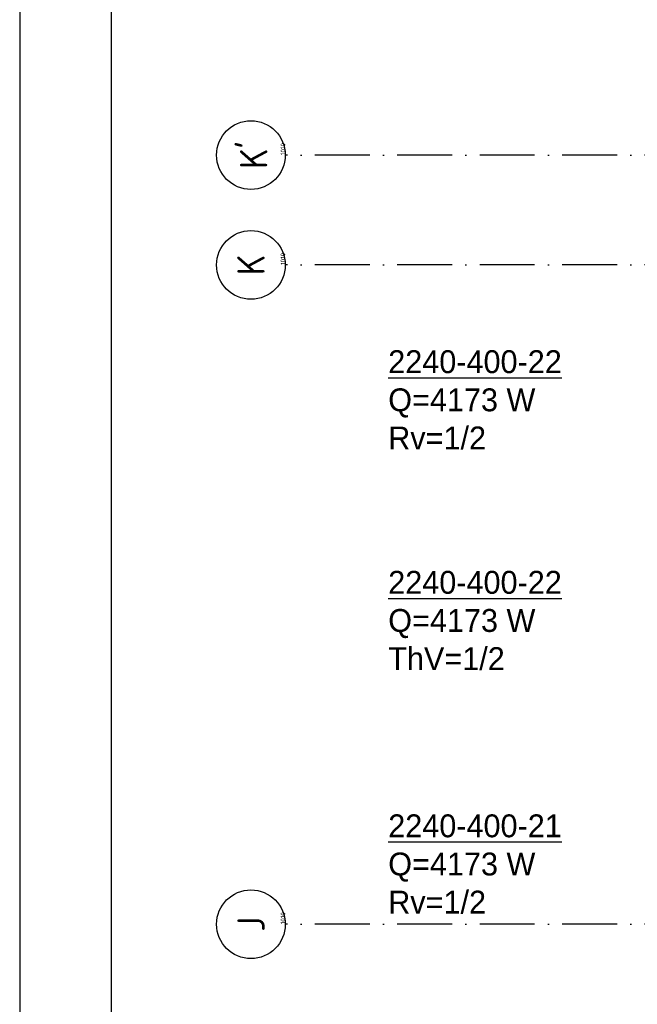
# Model space of a CAD drawing. Extents: x -866131 to -691536, y 173952 to 258052.
# Tile 46 of 160: x -866131 to -859385, y 241147 to 251900. Entities that reach past the tile are written whole.
import ezdxf
from ezdxf.enums import TextEntityAlignment as Align

# ---------------------------------------------------------------- set-up
doc = ezdxf.new("R2010")
doc.units = 0
doc.header["$LTSCALE"] = 100
doc.linetypes.add('DASHDOT', pattern=[9, 6, -1.5, 0, -1.5])
doc.layers.get('0').update_dxf_attribs({"linetype": 'CONTINUOUS'})
for name, color, linetype in [('00KAD025', 2, 'CONTINUOUS'), ('00KAD070', 5, 'CONTINUOUS'), ('AL$7----_STRAMIEN', 1, 'DASHDOT'), ('ALN-----_BLOCKNAAM', 2, 'CONTINUOUS'), ('WI561---', 1, 'CONTINUOUS')]:
    doc.layers.add(name, color=color, linetype=linetype)
doc.styles.add('BURO-025', font='BUROFONT.shx', dxfattribs={"height": 250})
doc.styles.get("Standard").update_dxf_attribs({"font": 'ISOCP'})

# ---------------------------------------------------------------- blocks, each defined once
blk = doc.blocks.new('1010')
at = {"layer": 'AL$7----_STRAMIEN', "color": 7, "linetype": 'CONTINUOUS'}
blk.add_circle((0, 750), 750, dxfattribs=at)
at = {"layer": 'ALN-----_BLOCKNAAM', "linetype": 'CONTINUOUS'}
blk.add_text('1010', height=100, dxfattribs=at).set_placement((0, 0))
blk = doc.blocks.new('CVRINFO2')
at = {"color": 0, "linetype": 'CONTINUOUS', "style": 'BURO-025'}
for tag, p in [('CV_TEXT125', (0, 0)), ('CV_TEXT225', (0, -4.17)), ('CV_TEXT325', (0, -8.33)), ('CV_TEXT425', (0, -12.5))]:
    blk.add_attdef(tag, p, '', height=2.5, dxfattribs=at)

msp = doc.modelspace()

# ---------------------------------------------------------------- linework, layer by layer
at = {"layer": '00KAD025', "linetype": 'CONTINUOUS'}
msp.add_line((-866131.149, 258051.691), (-866131.149, 173951.691), dxfattribs=at)
at = {"layer": '00KAD070', "linetype": 'CONTINUOUS'}
msp.add_line((-865131.149, 257051.691), (-865131.149, 174951.691), dxfattribs=at)
at = {"layer": 'AL$7----_STRAMIEN', "color": 1}
for points in [[(-826302.826, 250421.228), (-863230.349, 250421.228)], [(-826302.826, 249221.228), (-863230.349, 249221.228)], [(-826302.826, 242021.228), (-863230.349, 242021.228)]]:
    msp.add_lwpolyline(points, dxfattribs=at)

# ---------------------------------------------------------------- block references
at = {"layer": 'AL$7----_STRAMIEN'}
ref = msp.add_blockref('1010', (-863230.349, 250421.228), dxfattribs=dict(at, xscale=0.5, yscale=0.5, zscale=0.5, rotation=90))
ref.add_attrib('STR-NAAM', "K'", dxfattribs={"color": 3, "linetype": 'CONTINUOUS', "height": 300, "rotation": 90}).set_placement((-863605.349, 250421.228), align=Align.MIDDLE)
ref = msp.add_blockref('1010', (-863230.349, 249221.228), dxfattribs=dict(at, xscale=0.5, yscale=0.5, zscale=0.5, rotation=90))
ref.add_attrib('STR-NAAM', 'K', dxfattribs={"color": 3, "linetype": 'CONTINUOUS', "height": 300, "rotation": 90}).set_placement((-863605.349, 249221.228), align=Align.MIDDLE)
ref = msp.add_blockref('1010', (-863230.349, 242021.228), dxfattribs=dict(at, xscale=0.5, yscale=0.5, zscale=0.5, rotation=90))
ref.add_attrib('STR-NAAM', 'J', dxfattribs={"color": 3, "linetype": 'CONTINUOUS', "height": 300, "rotation": 90}).set_placement((-863605.349, 242021.228), align=Align.MIDDLE)
at = {"layer": 'WI561---'}
ref = msp.add_blockref('CVRINFO2', (-862105.615, 248040.01, 120), dxfattribs=dict(at, xscale=100, yscale=100, zscale=100))
ref.add_attrib('CV_TEXT125', '%%u2240-400-22', (-862105.615, 248040.01, 120), dxfattribs={"layer": '0', "color": 2, "linetype": 'CONTINUOUS', "height": 250, "style": 'BURO-025'})
ref.add_attrib('CV_TEXT225', 'Q=4173 W', (-862105.615, 247623.344, 120), dxfattribs={"layer": '0', "color": 2, "linetype": 'CONTINUOUS', "height": 250, "style": 'BURO-025'})
ref.add_attrib('CV_TEXT325', 'Rv=1/2', (-862105.615, 247206.677, 120), dxfattribs={"layer": '0', "color": 2, "linetype": 'CONTINUOUS', "height": 250, "style": 'BURO-025'})
ref = msp.add_blockref('CVRINFO2', (-862105.615, 245630.31, 120), dxfattribs=dict(at, xscale=100, yscale=100, zscale=100))
ref.add_attrib('CV_TEXT125', '%%u2240-400-22', (-862105.615, 245630.31, 120), dxfattribs={"layer": '0', "color": 2, "linetype": 'CONTINUOUS', "height": 250, "style": 'BURO-025'})
ref.add_attrib('CV_TEXT225', 'Q=4173 W', (-862105.615, 245213.644, 120), dxfattribs={"layer": '0', "color": 2, "linetype": 'CONTINUOUS', "height": 250, "style": 'BURO-025'})
ref.add_attrib('CV_TEXT325', 'ThV=1/2', (-862105.615, 244796.977, 120), dxfattribs={"layer": '0', "color": 2, "linetype": 'CONTINUOUS', "height": 250, "style": 'BURO-025'})
ref = msp.add_blockref('CVRINFO2', (-862105.615, 242970.825, 120), dxfattribs=dict(at, xscale=100, yscale=100, zscale=100))
ref.add_attrib('CV_TEXT125', '%%u2240-400-21', (-862105.615, 242970.825, 120), dxfattribs={"layer": '0', "color": 2, "linetype": 'CONTINUOUS', "height": 250, "style": 'BURO-025'})
ref.add_attrib('CV_TEXT225', 'Q=4173 W', (-862105.615, 242554.158, 120), dxfattribs={"layer": '0', "color": 2, "linetype": 'CONTINUOUS', "height": 250, "style": 'BURO-025'})
ref.add_attrib('CV_TEXT325', 'Rv=1/2', (-862105.615, 242137.491, 120), dxfattribs={"layer": '0', "color": 2, "linetype": 'CONTINUOUS', "height": 250, "style": 'BURO-025'})

doc.saveas('drawing.dxf')
